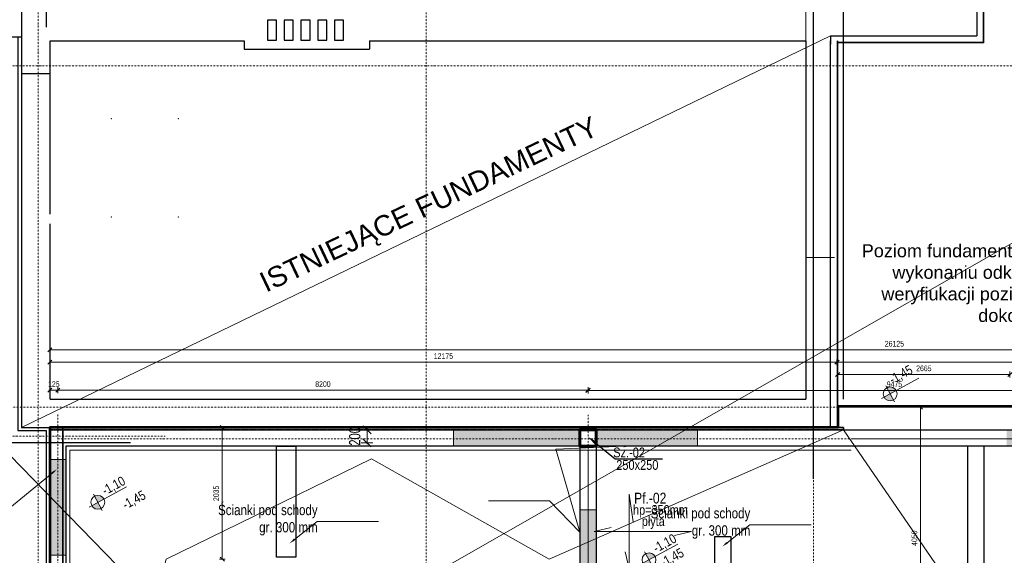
# Model space of a CAD drawing. Header units: millimetres. Extents: x -1893473 to 942156, y -568027 to 942944.
# Tile 114 of 256: x -13787 to 1440, y -119421 to -111139. Entities that reach past the tile are written whole.
import ezdxf
from ezdxf import colors
from ezdxf.entities.mleader import LeaderData, LeaderLine
from ezdxf.math import Vec2, Vec3

# ---------------------------------------------------------------- set-up
doc = ezdxf.new("R2010")
doc.units = ezdxf.units.MM
doc.header["$LTSCALE"] = 0.2
doc.linetypes.add('6279-A-FP00$0$DASHED', pattern=[0.75, 0.5, -0.25])
doc.linetypes.add('DASHDOT', pattern=[25.4, 12.7, -6.35, 0, -6.35])
for name, color, linetype, lineweight in [('!! 0_ Istn-sciany', 7, 'Continuous', 30), ('!! 0_ Istn-widok', 1, 'Continuous', 15), ('!! 0_Osie', 1, 'DASHDOT', 13), ('!! 1_ tynk zewn  - nowy', 21, 'Continuous', 20), ('_OSIE_WYS', 142, 'Continuous', 9), ('P-Linia1', 3, 'Continuous', 53), ('P-Linia2', 2, 'Continuous', 25), ('P-Linia4', 253, 'Continuous', 13), ('P-Linia5', 4, 'Continuous', 60), ('P-Opis', 1, 'Continuous', 9), ('P-Opis fundamenty', 193, 'Continuous', 9), ('P-Opis słupy', 30, 'Continuous', 9), ('P-Opis ściany', 6, 'Continuous', 9), ('P-Osie', 1, 'DASHDOT', 18), ('P-Wymiar', 142, 'Continuous', 9), ('P-Ściana nośna', 253, 'Continuous', 20), ('P-Ściana żelbetowa', 50, 'Continuous', 30)]:
    doc.layers.add(name, color=color, linetype=linetype, lineweight=lineweight)
doc.layers.add('!! 1_ widok', color=4, linetype='Continuous')
doc.layers.add('P-Linia1a', color=7, linetype='Continuous', lineweight=53, true_color=0x008ab8)
doc.styles.add('_Fd Opis', font='arial.ttf')
doc.styles.add('CDMSTYLE', font='arial.ttf', dxfattribs={"width": 0.8})
doc.styles.add('ROMANS', font='arial.ttf', dxfattribs={"width": 0.7})
doc.styles.get("Standard").update_dxf_attribs({"font": 'arial.ttf', "height": 25})
doc.dimstyles.new('A100', dxfattribs={"dimscale": 100, "dimtxt": 1.75, "dimasz": 0.05, "dimexe": 0, "dimexo": 0, "dimgap": 1, "dimtad": 1, "dimdec": 0, "dimrnd": 1, "dimdsep": 46, "dimtxsty": 'ROMANS', "dimblk": '[[[[[[[[', "dimcen": 2, "dimdle": 2, "dimse1": 1, "dimse2": 1, "dimclrd": 256, "dimclrt": 1, "dimadec": 0, "dimazin": 0, "dimtfac": 1, "dimtdec": 0, "dimtix": 1, "dimtmove": 2, "dimatfit": 3, "dimldrblk": '[[[[[[[[', "dimfxl": 1, "dimtvp": 0.6, "dimtolj": 1, "dimlwd": 9, "dimarcsym": 0})
doc.dimstyles.new('A50', dxfattribs={"dimscale": 50, "dimtxt": 1.75, "dimasz": 0.05, "dimexe": 0, "dimexo": 0, "dimgap": 1, "dimtad": 1, "dimdec": 0, "dimrnd": 1, "dimdsep": 46, "dimtxsty": 'ROMANS', "dimblk": '[[[[[[[[', "dimcen": 2, "dimdle": 2, "dimse1": 1, "dimse2": 1, "dimclrd": 256, "dimclrt": 1, "dimadec": 0, "dimazin": 0, "dimtfac": 1, "dimtdec": 0, "dimtix": 1, "dimtmove": 2, "dimatfit": 3, "dimldrblk": '[[[[[[[[', "dimfxl": 1, "dimtvp": 0.6, "dimtolj": 1, "dimlwd": -1, "dimarcsym": 0})

# ---------------------------------------------------------------- blocks, each defined once
blk = doc.blocks.new('BLOK OSI')
at = {"layer": '!! 1_ widok'}
blk.add_lwpolyline([(52004.7, -197477.6), (52004.7, -197502.6)], dxfattribs=at)
at = {"layer": 'P-Osie'}
for points in [[(53191.2, -193626.9), (53191.2, -199870.8)], [(51992.2, -199671.2), (51992.2, -193642.4)], [(52592.2, -193637), (52592.2, -199870.8)], [(48624.3, -197562.1), (53810.6, -197562.1)], [(48625.5, -198090.1), (53810.6, -198090.1)], [(52022.7, -198101.3), (52022.7, -199870.8)], [(52842.7, -198101.6), (52842.7, -199870.8)], [(48624.3, -198134.6), (52188.5, -198134.6)], [(52022.7, -198139.1), (55017, -198139.1)]]:
    blk.add_lwpolyline(points, dxfattribs=at)
blk = doc.blocks.new('A$C798F0764')
at = {"layer": 'P-Opis'}
h = blk.add_hatch(color=1, dxfattribs=at)
h.dxf.hatch_style = 1
h.paths.add_polyline_path([(87, -43), (-30, -160, 0.414214), (204, -160)])
h.paths.add_polyline_path([(-30, 74), (87, -43), (204, 74, 0.414214)])
at = {"layer": 'P-Opis', "color": 1}
for p, q in [((-80, -210), (636, 506)), ((-68, 111), (241, -198))]:
    blk.add_line(p, q, dxfattribs=at)
blk.add_circle((87, -43), 165, dxfattribs=at)
blk = doc.blocks.new('daddad')
at = {"layer": 'P-Opis', "lineweight": 20}
for points in [[(-159, -799), (0, -1476), (0, 1476), (159, 377)], [(1791, -159), (2467, 0), (-1381, 0), (-705, 159)]]:
    blk.add_lwpolyline(points, dxfattribs=at)
blk = doc.blocks.new('[[[[[[[[')
at = {"layer": 'P-Wymiar'}
for p, q in [((-12.7, -12.7), (12.7, 12.7)), ((0, 0), (-4.6, 0)), ((0, 18), (0, -18))]:
    blk.add_line(p, q, dxfattribs=at)
blk = doc.blocks.new('*D5398')
at = {"layer": 'DEFPOINTS', "color": 0, "transparency": 16777216}
for p in [(-8576, -117482), (-8415, -117482), (-8576, -117682)]:
    blk.add_point(p, dxfattribs=at)
at = {"layer": 'P-Linia2', "lineweight": 9, "transparency": 16777216}
for p, q in [((-8415, -117477), (-8415, -117472)), ((-8415, -117682), (-8415, -117482)), ((-8415, -117687), (-8415, -117692))]:
    blk.add_line(p, q, dxfattribs=at)
at = {"layer": 'P-Linia2', "lineweight": 9, "transparency": 16777216, "xscale": 5, "yscale": 5, "zscale": 5}
for p, rotation in [((-8415, -117482), 270), ((-8415, -117682), 90)]:
    blk.add_blockref('[[[[[[[[', p, dxfattribs=dict(at, rotation=rotation))
at = {"layer": 'P-Linia2', "color": 1, "transparency": 16777216, "insert": (-8604, -117582), "char_height": 175, "attachment_point": 5, "rotation": 90, "style": 'ROMANS'}
blk.add_mtext('\\A1;200', dxfattribs=at)
blk = doc.blocks.new('*D5540')
at = {"layer": 'DEFPOINTS', "color": 0, "transparency": 16777216}
for p in [(396, -117132), (145, -121182), (396, -121182)]:
    blk.add_point(p, dxfattribs=at)
at = {"layer": 'P-Wymiar', "transparency": 16777216}
blk.add_line((145, -117134), (145, -121179), dxfattribs=at)
at = {"layer": 'P-Wymiar', "transparency": 16777216, "xscale": 2.5, "yscale": 2.5, "zscale": 2.5}
for p, rotation in [((145, -117132), 90), ((145, -121182), 270)]:
    blk.add_blockref('[[[[[[[[', p, dxfattribs=dict(at, rotation=rotation))
at = {"layer": 'P-Wymiar', "color": 1, "transparency": 16777216, "insert": (50, -119157), "char_height": 87.5, "attachment_point": 5, "rotation": 90, "style": 'ROMANS'}
blk.add_mtext('\\A1;4050', dxfattribs=at)
blk = doc.blocks.new('*D5552')
at = {"layer": 'DEFPOINTS', "color": 0, "transparency": 16777216}
for p in [(-10664, -117447), (-10653, -117447), (-10598, -119482)]:
    blk.add_point(p, dxfattribs=at)
at = {"layer": 'P-Wymiar', "transparency": 16777216}
blk.add_line((-10653, -119479), (-10653, -117449), dxfattribs=at)
at = {"layer": 'P-Wymiar', "transparency": 16777216, "xscale": 2.5, "yscale": 2.5, "zscale": 2.5}
for p, rotation in [((-10653, -117447), 90), ((-10653, -119482), 270)]:
    blk.add_blockref('[[[[[[[[', p, dxfattribs=dict(at, rotation=rotation))
at = {"layer": 'P-Wymiar', "color": 1, "transparency": 16777216, "insert": (-10748, -118464), "char_height": 87.5, "attachment_point": 5, "rotation": 90, "style": 'ROMANS'}
blk.add_mtext('\\A1;2035', dxfattribs=at)
blk = doc.blocks.new('*D5580')
at = {"layer": 'DEFPOINTS', "color": 0, "transparency": 16777216}
for p in [(-1137, -116625), (-1137, -117121), (1528, -118122)]:
    blk.add_point(p, dxfattribs=at)
at = {"layer": 'P-Wymiar', "transparency": 16777216}
blk.add_line((1526, -116625), (-1134, -116625), dxfattribs=at)
at = {"layer": 'P-Wymiar', "transparency": 16777216, "xscale": 2.5, "yscale": 2.5, "zscale": 2.5, "rotation": 180}
blk.add_blockref('[[[[[[[[', (-1137, -116625), dxfattribs=at)
at = {"layer": 'P-Wymiar', "transparency": 16777216, "xscale": 2.5, "yscale": 2.5, "zscale": 2.5}
blk.add_blockref('[[[[[[[[', (1528, -116625), dxfattribs=at)
at = {"layer": 'P-Wymiar', "color": 1, "transparency": 16777216, "insert": (196, -116531), "char_height": 87.5, "attachment_point": 5, "style": 'ROMANS'}
blk.add_mtext('\\A1;2665', dxfattribs=at)
blk = doc.blocks.new('*D5582')
at = {"layer": 'DEFPOINTS', "color": 0, "transparency": 16777216}
for p in [(-4997, -116872), (4478, -116919), (-4997, -117247)]:
    blk.add_point(p, dxfattribs=at)
at = {"layer": 'P-Wymiar', "transparency": 16777216}
blk.add_line((4476, -116872), (-4994, -116872), dxfattribs=at)
at = {"layer": 'P-Wymiar', "transparency": 16777216, "xscale": 2.5, "yscale": 2.5, "zscale": 2.5, "rotation": 180}
blk.add_blockref('[[[[[[[[', (-4997, -116872), dxfattribs=at)
at = {"layer": 'P-Wymiar', "transparency": 16777216, "xscale": 2.5, "yscale": 2.5, "zscale": 2.5}
blk.add_blockref('[[[[[[[[', (4478, -116872), dxfattribs=at)
at = {"layer": 'P-Wymiar', "color": 1, "transparency": 16777216, "insert": (-259, -116777), "char_height": 87.5, "attachment_point": 5, "style": 'ROMANS'}
blk.add_mtext('\\A1;9475', dxfattribs=at)
blk = doc.blocks.new('*D5584')
at = {"layer": 'DEFPOINTS', "color": 0, "transparency": 16777216}
for p in [(-1147, -116436), (-1147, -117122), (12803, -117122)]:
    blk.add_point(p, dxfattribs=at)
at = {"layer": 'P-Wymiar', "transparency": 16777216}
blk.add_line((12801, -116436), (-1144, -116436), dxfattribs=at)
at = {"layer": 'P-Wymiar', "transparency": 16777216, "xscale": 2.5, "yscale": 2.5, "zscale": 2.5, "rotation": 180}
blk.add_blockref('[[[[[[[[', (-1147, -116436), dxfattribs=at)
at = {"layer": 'P-Wymiar', "transparency": 16777216, "xscale": 2.5, "yscale": 2.5, "zscale": 2.5}
blk.add_blockref('[[[[[[[[', (12803, -116436), dxfattribs=at)
at = {"layer": 'P-Wymiar', "color": 1, "transparency": 16777216, "insert": (5828, -116341), "char_height": 87.5, "attachment_point": 5, "style": 'ROMANS'}
blk.add_mtext('\\A1;13950', dxfattribs=at)
blk = doc.blocks.new('*D5585')
at = {"layer": 'DEFPOINTS', "color": 0, "transparency": 16777216}
for p in [(-13322, -116436), (-1147, -117122), (-13322, -117447)]:
    blk.add_point(p, dxfattribs=at)
at = {"layer": 'P-Wymiar', "transparency": 16777216}
blk.add_line((-1149, -116436), (-13319, -116436), dxfattribs=at)
at = {"layer": 'P-Wymiar', "transparency": 16777216, "xscale": 2.5, "yscale": 2.5, "zscale": 2.5, "rotation": 180}
blk.add_blockref('[[[[[[[[', (-13322, -116436), dxfattribs=at)
at = {"layer": 'P-Wymiar', "transparency": 16777216, "xscale": 2.5, "yscale": 2.5, "zscale": 2.5}
blk.add_blockref('[[[[[[[[', (-1147, -116436), dxfattribs=at)
at = {"layer": 'P-Wymiar', "color": 1, "transparency": 16777216, "insert": (-7234, -116341), "char_height": 87.5, "attachment_point": 5, "style": 'ROMANS'}
blk.add_mtext('\\A1;12175', dxfattribs=at)
blk = doc.blocks.new('*D5586')
at = {"layer": 'DEFPOINTS', "color": 0, "transparency": 16777216}
for p in [(12803, -116245), (12803, -117122), (-13322, -117447)]:
    blk.add_point(p, dxfattribs=at)
at = {"layer": 'P-Wymiar', "transparency": 16777216}
blk.add_line((-13319, -116245), (12801, -116245), dxfattribs=at)
at = {"layer": 'P-Wymiar', "transparency": 16777216, "xscale": 2.5, "yscale": 2.5, "zscale": 2.5, "rotation": 180}
blk.add_blockref('[[[[[[[[', (-13322, -116245), dxfattribs=at)
at = {"layer": 'P-Wymiar', "transparency": 16777216, "xscale": 2.5, "yscale": 2.5, "zscale": 2.5}
blk.add_blockref('[[[[[[[[', (12803, -116245), dxfattribs=at)
at = {"layer": 'P-Wymiar', "color": 1, "transparency": 16777216, "insert": (-259, -116150), "char_height": 87.5, "attachment_point": 5, "style": 'ROMANS'}
blk.add_mtext('\\A1;26125', dxfattribs=at)
blk = doc.blocks.new('*D5587')
at = {"layer": 'DEFPOINTS', "color": 0, "transparency": 16777216}
for p in [(-13197, -116868), (-13197, -117344), (-4997, -117344)]:
    blk.add_point(p, dxfattribs=at)
at = {"layer": 'P-Wymiar', "transparency": 16777216}
blk.add_line((-4999, -116868), (-13194, -116868), dxfattribs=at)
at = {"layer": 'P-Wymiar', "transparency": 16777216, "xscale": 2.5, "yscale": 2.5, "zscale": 2.5, "rotation": 180}
blk.add_blockref('[[[[[[[[', (-13197, -116868), dxfattribs=at)
at = {"layer": 'P-Wymiar', "transparency": 16777216, "xscale": 2.5, "yscale": 2.5, "zscale": 2.5}
blk.add_blockref('[[[[[[[[', (-4997, -116868), dxfattribs=at)
at = {"layer": 'P-Wymiar', "color": 1, "transparency": 16777216, "insert": (-9097, -116774), "char_height": 87.5, "attachment_point": 5, "style": 'ROMANS'}
blk.add_mtext('\\A1;8200', dxfattribs=at)
blk = doc.blocks.new('*D5588')
at = {"layer": 'DEFPOINTS', "color": 0, "transparency": 16777216}
for p in [(-13322, -116868), (-13197, -117344), (-13322, -117447)]:
    blk.add_point(p, dxfattribs=at)
at = {"layer": 'P-Wymiar', "transparency": 16777216}
for p, q in [((-13324, -116868), (-13327, -116868)), ((-13197, -116868), (-13322, -116868)), ((-13194, -116868), (-13192, -116868))]:
    blk.add_line(p, q, dxfattribs=at)
at = {"layer": 'P-Wymiar', "transparency": 16777216, "xscale": 2.5, "yscale": 2.5, "zscale": 2.5}
blk.add_blockref('[[[[[[[[', (-13322, -116868), dxfattribs=at)
at = {"layer": 'P-Wymiar', "transparency": 16777216, "xscale": 2.5, "yscale": 2.5, "zscale": 2.5, "rotation": 180}
blk.add_blockref('[[[[[[[[', (-13197, -116868), dxfattribs=at)
at = {"layer": 'P-Wymiar', "color": 1, "transparency": 16777216, "insert": (-13259, -116774), "char_height": 87.5, "attachment_point": 5, "style": 'ROMANS'}
blk.add_mtext('\\A1;125', dxfattribs=at)
blk = doc.blocks.new('A$C66492EDE')
at = {"layer": 'P-Opis ściany', "lineweight": 0, "true_color": 0xd100d1}
h = blk.add_hatch(dxfattribs=at)
h.set_pattern_fill('ANSI33', color=212, scale=20)
h.set_pattern_definition([(45, (-10159.35, 255103.1), (-89.80256, 89.80256), []), (45, (-10069.54, 255103.1), (-89.80256, 89.80256), [63.5, -31.75])])
h.paths.add_polyline_path([(-125, 11205), (125, 11205), (125, 10105), (-125, 10105)])
h.paths.add_polyline_path([(-7950, 11005), (-7700, 11005), (-7700, 9985), (-7950, 9985)])
h.paths.add_polyline_path([(-7700, 5381), (-7950, 5381), (-7950, 4361), (-7700, 4361)])
h.paths.add_polyline_path([(-7700, 3231), (-7950, 3231), (-7950, 2211), (-7700, 2211)])
h.paths.add_polyline_path([(-17425, 6004), (-17175, 6004), (-17175, 994), (-17425, 994)])
h.paths.add_polyline_path([(-19625, 125), (-17425, 125), (-17425, -125), (-19625, -125)])
h.paths.add_polyline_path([(-17425, 8984), (-17175, 8984), (-17175, 7084), (-17425, 7084)])
h.paths.add_polyline_path([(-17425, 10863), (-17175, 10863), (-17175, 9703), (-17425, 9703)])
h.paths.add_polyline_path([(-17175, 12985), (-17425, 12985), (-17425, 11665), (-17175, 11665)])
h.paths.add_polyline_path([(-19930, 9953), (-19680, 9953), (-19680, 8925), (-19930, 8925)])
h.paths.add_polyline_path([(-19930, 8475), (-19680, 8475), (-19680, 6575), (-19930, 6575)])
h.paths.add_polyline_path([(-24522, 8475), (-23502, 8475), (-23502, 8725), (-24522, 8725)])
h.paths.add_polyline_path([(-25625, 13760), (-25375, 13760), (-25375, 12285), (-25625, 12285)])
h.paths.add_polyline_path([(-17175, 14220), (-15610, 14220), (-15610, 13970), (-17175, 13970)])
h.paths.add_polyline_path([(-19380, 14220), (-17425, 14220), (-17425, 13970), (-19380, 13970)])
h.paths.add_polyline_path([(-10826, 14220), (-8926, 14220), (-8926, 13970), (-10826, 13970)])
at = {"layer": 'P-Opis ściany', "color": 212, "lineweight": 13, "true_color": 0xd100d1}
for points in [[(-19380, 14220), (-17425, 14220), (-17425, 13970), (-19380, 13970)], [(-17175, 14220), (-15610, 14220), (-15610, 13970), (-17175, 13970)], [(-25625, 13760), (-25375, 13760), (-25375, 12285), (-25625, 12285)], [(-17175, 12985), (-17425, 12985), (-17425, 11665), (-17175, 11665)]]:
    blk.add_lwpolyline(points, close=True, dxfattribs=at)
at = {"layer": 'P-Opis ściany', "lineweight": 13, "char_height": 160, "attachment_point": 6, "rotation": 0, "style": '_Fd Opis'}
for insert in [(-21482, 12824), (-14791, 12774)]:
    blk.add_mtext('{\\W0.8;Ścianki pod schody\\Pgr. 300 mm}', dxfattribs=dict(at, insert=insert))
at = {"layer": 'P-Opis ściany', "color": 212, "lineweight": 13, "true_color": 0xd100d1}
ml = blk.add_multileader_mtext('Standard', dxfattribs=at)
ml.set_content('         ', color=(209, 0, 209))
ml.set_leader_properties()
ml.build(insert=Vec2(0, 0))
ml.multileader.update_dxf_attribs({"arrow_head_size": 96})
ctx = ml.context
ctx.base_point, ctx.char_height, ctx.arrow_head_size, ctx.landing_gap_size, ctx.plane_origin = Vec3(-18855, 13121), 3.2, 96, 1.6, Vec3(-18756, 11383)
ctx.text_align_type = 2
notes = []
notes.append((ctx, [(1, (1, 1, 0), (-17896, 13121), (-1, 0), 945, [(2, [(-16653, 13970), (-17801, 13924), (-17425, 12638)], 0, [])])]))
ctx.mtext.insert, ctx.mtext.alignment, ctx.mtext.flow_direction = Vec3(-18842, 13122), 3, 5
ml = blk.add_multileader_mtext('Standard', dxfattribs=at)
ml.set_content('         ', color=(209, 0, 209))
ml.set_leader_properties()
ml.build(insert=Vec2(0, 0))
ml.multileader.update_dxf_attribs({"arrow_head_size": 96})
ctx = ml.context
ctx.base_point, ctx.char_height, ctx.arrow_head_size, ctx.landing_gap_size, ctx.plane_origin = Vec3(-27377, 12877), 3.2, 96, 1.6, Vec3(-27278, 11140)
ctx.text_align_type = 2
notes.append((ctx, [(1, (1, 1, 0), (-26418, 12877), (-1, 0), 945, [(1, [(-25514, 13612)], 0, [])])]))
ctx.mtext.insert, ctx.mtext.alignment, ctx.mtext.flow_direction = Vec3(-27365, 12879), 3, 5
at = {"layer": 'P-Opis ściany', "lineweight": 13}
ml = blk.add_multileader_mtext('Standard', dxfattribs=at)
ml.set_content('         ', color=256)
ml.set_leader_properties()
ml.build(insert=Vec2(0, 0))
ml.multileader.update_dxf_attribs({"arrow_head_size": 96})
ctx = ml.context
ctx.base_point, ctx.char_height, ctx.arrow_head_size, ctx.landing_gap_size, ctx.plane_origin = Vec3(-20543, 12802), 3.2, 96, 1.6, Vec3(-20628, 11065)
notes.append((ctx, [(1, (1, 1, 0), (-21488, 12802), (1, 0), 945, [(0, [(-21915, 12466)], 0, [])])]))
ctx.mtext.insert, ctx.mtext.rotation, ctx.mtext.flow_direction = Vec3(-20542, 12804), 6.283185, 5
ml = blk.add_multileader_mtext('Standard', dxfattribs=at)
ml.set_content('         ', color=256)
ml.set_leader_properties()
ml.build(insert=Vec2(0, 0))
ml.multileader.update_dxf_attribs({"arrow_head_size": 96})
ctx = ml.context
ctx.base_point, ctx.char_height, ctx.arrow_head_size, ctx.landing_gap_size, ctx.plane_origin = Vec3(-13853, 12752), 3.2, 96, 1.6, Vec3(-13937, 11015)
notes.append((ctx, [(1, (1, 1, 0), (-14797, 12752), (1, 0), 945, [(0, [(-15224, 12416)], 0, [])])]))
ctx.mtext.insert, ctx.mtext.rotation, ctx.mtext.flow_direction = Vec3(-13851, 12754), 6.283185, 5
for ctx, leaders in notes:
    for number, flags, end, landing, length, lines in leaders:
        leader = LeaderData()
        leader.index, (leader.has_last_leader_line, leader.has_dogleg_vector, leader.attachment_direction) = number, flags
        leader.last_leader_point, leader.dogleg_vector, leader.dogleg_length = Vec3(end), Vec3(landing), length
        for number, points, colour, breaks in lines:
            line = LeaderLine()
            line.index, line.vertices, line.color, line.breaks = number, Vec3.list(points), colors.encode_raw_color(colour), breaks
            leader.lines.append(line)
        ctx.leaders.append(leader)

msp = doc.modelspace()

# ---------------------------------------------------------------- linework, layer by layer
at = {"layer": '!! 0_ Istn-sciany'}
for points in [[(1013.36593, -105256.6753), (1013.36593, -111386.6753)], [(-13756.63407, -107921.6753), (-13756.63407, -111976.6753)], [(-13816.63407, -111406.6753), (-13816.63407, -117493.00618), (-13376.63391, -117493.00618), (-13376.63391, -131936.6753), (-38206.63407, -131936.6753), (-38206.63407, -130506.6753), (-41806.63407, -130506.6753), (-41806.63407, -119376.6753), (-41036.63407, -119376.6753), (-41036.63407, -111406.6753), (-13756.63407, -111406.6753)], [(-1246.63407, -111386.6753), (-1246.63407, -111516.6753)], [(-1246.63407, -111386.6753), (1013.36593, -111386.6753)], [(-13756.63407, -111976.6753), (-13756.63407, -117446.6753), (-1246.63407, -117446.6753), (-1246.63407, -111466.6753)], [(-13316.63407, -111466.6753), (-10316.63407, -111466.6753)], [(-13316.63407, -111976.6753), (-13316.63407, -111466.6753)], [(-10316.63407, -111466.6753), (-10316.63407, -111596.6753)], [(-10316.63407, -111596.6753), (-8376.63407, -111596.6753)], [(-8376.63407, -111466.6753), (-1626.63407, -111466.6753)], [(-8376.63407, -111466.6753), (-8376.63407, -111596.6753)], [(-1626.63407, -111466.6753), (-1626.63407, -117006.6753)], [(-13316.63407, -111976.6753), (-13756.63407, -111976.6753)], [(-13316.63407, -114146.6753), (-13316.63407, -111976.6753)], [(-13316.63407, -117006.6753), (-13316.63407, -114296.6753)], [(-13316.63407, -117006.6753), (-7546.63407, -117006.6753)], [(-7546.63407, -117006.6753), (-1626.63407, -117006.6753)]]:
    msp.add_lwpolyline(points, dxfattribs=at)
for points in [[(-9956.63407, -111456.6753), (-9816.63407, -111456.6753), (-9816.63407, -111146.6753), (-9956.63407, -111146.6753)], [(-9696.63407, -111456.6753), (-9556.63407, -111456.6753), (-9556.63407, -111146.6753), (-9696.63407, -111146.6753)], [(-9436.63407, -111456.6753), (-9296.63407, -111456.6753), (-9296.63407, -111146.6753), (-9436.63407, -111146.6753)], [(-9176.63407, -111456.6753), (-9036.63407, -111456.6753), (-9036.63407, -111146.6753), (-9176.63407, -111146.6753)], [(-8916.63407, -111456.6753), (-8776.63407, -111456.6753), (-8776.63407, -111146.6753), (-8916.63407, -111146.6753)]]:
    msp.add_lwpolyline(points, close=True, dxfattribs=at)
at = {"layer": '!! 0_ Istn-widok'}
for points in [[(-1626.63407, -111466.6753), (-1626.63407, -111006.6753)], [(-1626.63407, -114146.6753), (-1626.63407, -114296.6753)]]:
    msp.add_lwpolyline(points, dxfattribs=at)
at = {"layer": '!! 1_ tynk zewn  - nowy'}
for points in [[(-1146.63407, -111526.6753), (-1146.63407, -111486.6753), (1113.36593, -111486.6753), (1113.36593, -105256.6753)], [(-1136.63407, -111526.6753), (-1136.63407, -111496.6753), (1123.36593, -111496.6753), (1123.36593, -105256.6753)], [(-1146.63407, -111466.6753), (-1146.63407, -117446.6753)], [(-1136.63407, -111466.6753), (-1136.63407, -117446.6753)]]:
    msp.add_lwpolyline(points, dxfattribs=at)
at = {"layer": '_OSIE_WYS', "color": 65}
for points in [[(-925.91863, -117621.6753), (1007.25899, -117621.6753), (4478.36593, -117621.6753), (12303.36593, -117621.6753)], [(-13010.93902, -123083.98066), (-13010.93902, -117797.88003)], [(-13010.93902, -117797.88003), (-4996.63407, -117797.88003)], [(-4996.63407, -117797.88003), (-925.91863, -117797.88003)], [(-4996.63407, -117797.88003), (-4996.63407, -131701.6753)]]:
    msp.add_lwpolyline(points, dxfattribs=at)
at = {"layer": 'P-Linia1', "lineweight": 25}
msp.add_lwpolyline([(-12071.76267, -117681.6753), (-29010.10172, -117681.6753)], dxfattribs=at)
at = {"layer": 'P-Linia1a', "lineweight": 25}
msp.add_lwpolyline([(-1046.63407, -117006.6753), (-1046.63407, -103529.03698)], dxfattribs=at)
at = {"layer": 'P-Linia1a'}
msp.add_lwpolyline([(-13321.59769, -132201.67396), (12803.32973, -132201.67396), (12803.32973, -117121.6753), (-1136.63407, -117121.22979), (-1136.63407, -117446.6753), (-13321.59769, -117446.6753)], close=True, dxfattribs=at)
at = {"layer": 'P-Linia2', "color": 1, "linetype": '6279-A-FP00$0$DASHED', "ltscale": 15, "true_color": 0xf50000}
msp.add_lwpolyline([(-1046.63407, -117481.6753), (-13321.59769, -117481.6753), (-13321.59769, -132301.67396), (-13121.59769, -132301.67396)], dxfattribs=at)
at = {"layer": 'P-Linia2', "color": 1, "lineweight": 35, "true_color": 0xf50000}
msp.add_lwpolyline([(-1046.63407, -117481.6753), (-1046.63407, -117446.6753), (-13121.59769, -117446.6753), (-13121.59769, -132301.67396)], dxfattribs=at)
at = {"layer": 'P-Linia4', "color": 6, "lineweight": 30}
msp.add_lwpolyline([(-1511.63407, -118237.36233), (-1511.63407, -108249.50485)], dxfattribs=at)
at = {"layer": 'P-Linia5'}
msp.add_lwpolyline([(-5121.61103, -117481.6753), (-4871.61103, -117481.6753), (-4871.61103, -117731.6753), (-5121.61103, -117731.6753)], close=True, dxfattribs=at)
at = {"layer": 'P-Opis'}
for points in [[(-13756.63407, -117446.6753), (-1246.63407, -111386.6753)], [(-11521.59769, -131301.67396), (-12871.59769, -124654.17463), (-11521.59769, -119481.6753), (-8345.76507, -117931.6753), (-5596.61103, -119481.6753), (-1046.63407, -117481.6753), (1428.41201, -121081.6753)]]:
    msp.add_lwpolyline(points, dxfattribs=at)
at = {"layer": 'P-Opis fundamenty', "color": 4}
msp.add_lwpolyline([(-68254.31192, -154490.62296), (46970.33988, -88637.29922), (-47642.67431, -83234.22897), (34737.58385, -167897.88563)], dxfattribs=at)
at = {"layer": 'P-Ściana nośna'}
msp.add_line((-5121.61103, -117431.6753), (-5121.61103, -118716.68427), dxfattribs=at)
for points in [[(-1626.63407, -114816.6753), (-1186.63407, -114816.6753)], [(-7076.63407, -117731.67951), (-7076.63407, -117481.6753)], [(-1786.63407, -117481.6753), (-4971.61103, -117481.6753)]]:
    msp.add_lwpolyline(points, dxfattribs=at)
for p in [(-12370.40251, -112671.6753), (-11334.17095, -112671.6753), (-12370.40251, -114191.6753), (-11334.17095, -114191.6753)]:
    msp.add_point(p, dxfattribs=at)
at = {"layer": 'P-Ściana żelbetowa', "lineweight": 25}
for points in [[(-1046.63407, -117481.6753), (12428.32973, -117481.6753), (12428.32973, -131826.67396), (-13321.59769, -131826.67396), (-13321.59769, -117481.6753), (-1046.63407, -117481.6753)], [(4353.36593, -131576.67396), (4353.36593, -117731.6753), (-796.63407, -117731.6753), (-796.63407, -117731.6753), (-13071.59769, -117731.6753), (-13071.59769, -131576.67396), (12178.32973, -131576.67396), (12178.32973, -117731.6753), (4603.36593, -117731.6753), (4603.36593, -131576.67396)], [(-5121.61103, -117731.6753), (-5121.61103, -120781.6753), (1128.41201, -120781.6753), (1128.41201, -117731.6753)], [(-4871.61103, -117731.6753), (-4871.61103, -120531.6753), (878.41201, -120531.6753), (878.41201, -117731.6753)]]:
    msp.add_lwpolyline(points, dxfattribs=at)
for points in [[(-9816.63407, -117731.67951), (-9516.63407, -117731.67951), (-9516.63407, -119451.6753), (-9816.63407, -119451.6753)], [(-3036.61103, -119131.6753), (-2786.61103, -119131.6753), (-2786.61103, -120531.6753), (-3036.61103, -120531.6753)]]:
    msp.add_lwpolyline(points, close=True, dxfattribs=at)

# ---------------------------------------------------------------- block references
at = {"layer": '!! 0_Osie', "xscale": 10, "yscale": 10, "zscale": 10}
msp.add_blockref('BLOK OSI', (-533423.74832, 1863769.20773), dxfattribs=at)
at = {"layer": 'P-Opis fundamenty', "color": 1, "xscale": 0.65, "yscale": 0.65, "zscale": 0.65, "rotation": 343.5684437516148}
msp.add_blockref('A$C798F0764', (-370.43497, -116882.86116), dxfattribs=at)
at = {"layer": 'P-Opis fundamenty', "xscale": 0.65, "yscale": 0.65, "zscale": 0.65, "rotation": 343.5684437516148}
for p in [(-12623.83932, -118558.71161), (-4100.55401, -119449.11338)]:
    msp.add_blockref('A$C798F0764', p, dxfattribs=at)
at = {"layer": 'P-Opis fundamenty', "xscale": 0.392, "yscale": 0.392, "zscale": 0.392}
msp.add_blockref('daddad', (-4362.40498, -119052.73562), dxfattribs=at)
at = {"layer": 'P-Opis ściany'}
msp.add_blockref('A$C66492EDE', (12303.36593, -131701.6753), dxfattribs=at)

# ---------------------------------------------------------------- texts
at = {"layer": 'P-Opis', "insert": (-7441.96397, -114034.25463), "char_height": 315, "width": 18701.8571859, "attachment_point": 5, "rotation": 25.421892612, "style": '_Fd Opis'}
msp.add_mtext('ISTNIEJĄCE FUNDAMENTY', dxfattribs=at)
at = {"layer": 'P-Opis', "insert": (4088.76516, -115242.88358), "char_height": 200, "width": 9732.6462499, "attachment_point": 5, "style": '_Fd Opis'}
msp.add_mtext('Poziom fundamentów przy istniejących budynkach ostatecznie do ustalenia po wykonaniu odkrywki poziomu istniejących fundamentów. Po dokonaniu weryfiukacji poziomu ist. fundamentów, skontaktowac z projektantem. Nie dokonywac podkopów istniejących fundamentów.', dxfattribs=at)
at = {"layer": 'P-Opis fundamenty', "char_height": 146.25, "attachment_point": 4, "rotation": 28.568443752, "style": '_Fd Opis'}
for s, insert in [('{\\W0.8;-1,45}', (-316.69354, -116725.53524)), ('{\\W0.8;-1,10}', (-12493.28418, -118443.83535)), ('{\\W0.8;-1,45}', (-12177.73939, -118663.88554)), ('{\\W0.8;-1,10}', (-3969.99887, -119334.23711)), ('{\\W0.8;-1,45}', (-3854.45408, -119554.2873))]:
    msp.add_mtext(s, dxfattribs=dict(at, insert=insert))
at = {"layer": 'P-Opis fundamenty', "style": 'CDMSTYLE'}
for s, insert, char_height, attachment_point in [('Pf.-02', (-4284.4091, -118538.34917), 167.1096, 4), ('{\\H0.6667x;hp=350mm}', (-3878.00664, -118741.51294), 225.59796, 5), ('{\\H0.6667x;płyta}', (-3988.29318, -118916.28143), 225.59796, 5)]:
    msp.add_mtext(s, dxfattribs=dict(at, insert=insert, char_height=char_height, attachment_point=attachment_point))
at = {"layer": 'P-Opis słupy', "char_height": 152.1, "attachment_point": 6, "style": '_Fd Opis'}
for s, insert in [('{\\W0.8;Sz.-02}', (-4116.86493, -117832.05921)), ('{\\W0.8;250x250}', (-3908.8564, -118025.10875))]:
    msp.add_mtext(s, dxfattribs=dict(at, insert=insert))

# ---------------------------------------------------------------- dimensions: what is measured, and where the dimension line sits
at = {"layer": 'P-Linia2', "color": 1, "true_color": 0xf50000}
dim = msp.add_linear_dim(base=(-8414.9021, -117481.6753), p1=(-8576.05106, -117681.6753), p2=(-8576.05106, -117481.6753), angle=90, dimstyle='A100', override={"dimscale": 100}, dxfattribs=at)
dim.commit()
dim.dimension.update_dxf_attribs({"geometry": '*D5398', "text_midpoint": (-8604.25237, -117581.6753)})
at = {"layer": 'P-Wymiar'}
for base, p1, p2, picture, middle in [((12803.32973, -116245.14221), (-13321.59769, -117446.6753), (12803.32973, -117121.6753), '*D5586', (-259.13398, -116150.46708)), ((-13321.59769, -116435.60726), (-1146.63407, -117121.6753), (-13321.59769, -117446.6753), '*D5585', (-7234.11588, -116340.93213)), ((-1146.63407, -116435.60726), (12803.32973, -117121.6753), (-1146.63407, -117121.6753), '*D5584', (5828.34783, -116340.90228)), ((-1136.63407, -116625.23817), (1528.41201, -118121.6753), (-1136.63407, -117121.22979), '*D5580', (195.88897, -116530.56304)), ((-13321.59769, -116868.34463), (-13196.63407, -117344.09938), (-13321.59769, -117446.6753), '*D5588', (-13259.11588, -116773.6695)), ((-13196.63407, -116868.34463), (-4996.63407, -117344.09938), (-13196.63407, -117344.09938), '*D5587', (-9096.63407, -116773.6695)), ((-4996.63407, -116871.79753), (4478.36593, -116918.83257), (-4996.63407, -117246.6753), '*D5582', (-259.13407, -116777.1224))]:
    dim = msp.add_linear_dim(base=base, p1=p1, p2=p2, dimstyle='A50', dxfattribs=at)
    dim.commit()
    dim.dimension.update_dxf_attribs({"geometry": picture, "text_midpoint": middle})
for base, p1, p2, picture, middle in [((144.61206, -121181.6753), (395.59534, -117131.6753), (395.59534, -121181.6753), '*D5540', (49.93692, -119156.6753)), ((-10653.15454, -117446.6753), (-10597.94735, -119481.6753), (-10664.47078, -117446.6753), '*D5552', (-10747.85952, -118464.1753))]:
    dim = msp.add_linear_dim(base=base, p1=p1, p2=p2, angle=90, dimstyle='A50', dxfattribs=at)
    dim.commit()
    dim.dimension.update_dxf_attribs({"geometry": picture, "text_midpoint": middle})

# ---------------------------------------------------------------- leaders
at = {"layer": 'P-Opis słupy'}
ml = msp.add_multileader_mtext('Standard', dxfattribs=at)
ml.set_content('         ', color=256)
ml.set_leader_properties()
ml.build(insert=Vec2(0, 0))
ml.multileader.update_dxf_attribs({"arrow_head_size": 156})
ctx = ml.context
ctx.base_point, ctx.char_height, ctx.arrow_head_size, ctx.landing_gap_size, ctx.plane_origin = Vec3(-3845.60897, -117928.44811), 5.2, 156, 2.6, Vec3(-3516.94089, -120837.93719)
notes = []
notes.append((ctx, [(1, (1, 1, 0), (-4576.51387, -117928.44811), (1, 0), 730.9049, [(0, [(-4996.63407, -117590.34818)], 0, [])])]))
ctx.mtext.insert, ctx.mtext.flow_direction = Vec3(-3843.00897, -117925.84811), 5
ml = msp.add_multileader_mtext('Standard', dxfattribs=at)
ml.set_content('         ', color=256)
ml.set_leader_properties()
ml.build(insert=Vec2(0, 0))
ml.multileader.update_dxf_attribs({"arrow_head_size": 156})
ctx = ml.context
ctx.base_point, ctx.char_height, ctx.arrow_head_size, ctx.landing_gap_size, ctx.plane_origin = Vec3(-3854.53849, -117928.44811), 5.2, 156, 2.6, Vec3(-3516.94089, -120837.93719)
notes.append((ctx, [(1, (1, 1, 0), (-4576.51387, -117928.44811), (1, 0), 721.97539, [(0, [(-4996.63407, -117590.34818)], 0, [])])]))
ctx.mtext.insert, ctx.mtext.flow_direction = Vec3(-3851.93849, -117925.84811), 5
for ctx, leaders in notes:
    for number, flags, end, landing, length, lines in leaders:
        leader = LeaderData()
        leader.index, (leader.has_last_leader_line, leader.has_dogleg_vector, leader.attachment_direction) = number, flags
        leader.last_leader_point, leader.dogleg_vector, leader.dogleg_length = Vec3(end), Vec3(landing), length
        for number, points, colour, breaks in lines:
            line = LeaderLine()
            line.index, line.vertices, line.color, line.breaks = number, Vec3.list(points), colors.encode_raw_color(colour), breaks
            leader.lines.append(line)
        ctx.leaders.append(leader)

doc.saveas('drawing.dxf')
